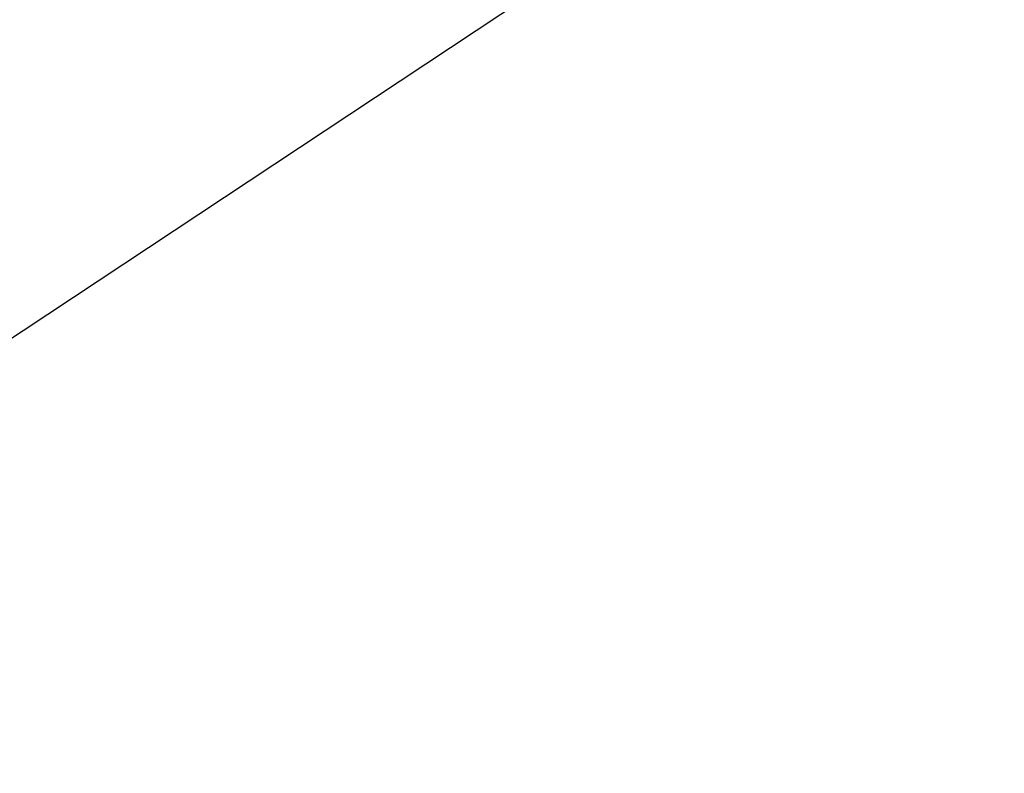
# Model space of a CAD drawing. Header units: millimetres. Extents: x -131 to 131, y -191 to 191.
# Tile 147 of 256: x -72.8325 to -72.82434, y -110.29518 to -110.28893. Entities that reach past the tile are written whole.
import ezdxf

# ---------------------------------------------------------------- set-up
doc = ezdxf.new("R2010")
doc.units = ezdxf.units.MM
doc.layers.get('0').update_dxf_attribs({"color": 8, "linetype": 'CONTINUOUS'})

# ---------------------------------------------------------------- blocks, each defined once
blk = doc.blocks.new('sgBrepBlock__245065360')
at = {"color": 0}
blk.add_polyline3d([(-66.9619926, -110.4151869, -8), (-67.548439, -110.0766019, -8), (-68.1720486, -109.8126506, -8), (-68.823368, -109.6273343, -8), (-69.492524, -109.523462, -8), (-70.1693728, -109.5026085, -8), (-70.8436541, -109.5650899, -8), (-71.5051464, -109.709959, -8), (-72.1438223, -109.9350197, -8), (-72.75, -110.2368603, -8), (-73.3144905, -110.6109052, -8), (-73.8287367, -111.0514844, -8), (-74.2849432, -111.5519191, -8), (-74.6761942, -112.1046231, -8), (-74.996559, -112.7012181, -8), (-75.241181, -113.3326603, -8), (-75.406352, -113.9893777, -8), (-75.4895683, -114.661415, -8), (-75.4895683, -115.338585, -8)], dxfattribs=at)
blk = doc.blocks.new('sgBrepBlock__245068432')
at = {"color": 0}
blk.add_polyline3d([(-66.9619926, -110.4151869, -8), (-67.548439, -110.0766019, -8), (-68.1720486, -109.8126506, -8), (-68.823368, -109.6273343, -8), (-69.492524, -109.523462, -8), (-70.1693728, -109.5026085, -8), (-70.8436541, -109.5650899, -8), (-71.5051464, -109.709959, -8), (-72.1438223, -109.9350197, -8), (-72.75, -110.2368603, -8), (-73.3144905, -110.6109052, -8)], dxfattribs=at)
blk = doc.blocks.new('sgBrepBlock_Omega+SlimClamp_245064080')
at = {"color": 0}
for name in ['sgBrepBlock__245065360', 'sgBrepBlock__245068432']:
    blk.add_blockref(name, (0, 0), dxfattribs=at)

msp = doc.modelspace()

# ---------------------------------------------------------------- block references
at = {"color": 7}
msp.add_blockref('sgBrepBlock_Omega+SlimClamp_245064080', (0, 0), dxfattribs=at)

doc.saveas('drawing.dxf')
